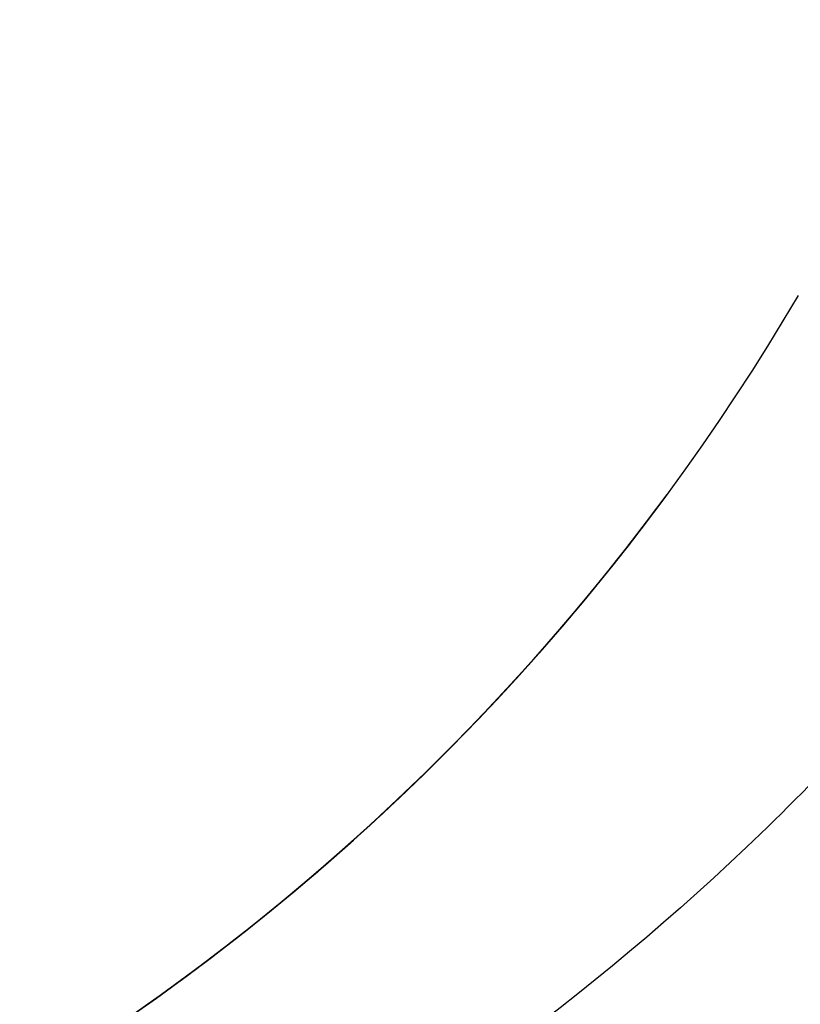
# Model space of a CAD drawing. Header units: millimetres. Extents: x 0 to 210, y 0 to 297.
# Tile 103 of 140: x 37.97 to 39.73, y 271.51 to 273.72. Entities that reach past the tile are written whole.
import ezdxf

# ---------------------------------------------------------------- set-up
doc = ezdxf.new("R2010")
doc.units = ezdxf.units.MM
doc.header["$LTSCALE"] = 19.36
doc.linetypes.add('HIDDEN', pattern=[0.2, 0.1, -0.1])
doc.layers.add('DEFAULT_2', color=7, linetype='HIDDEN')

msp = doc.modelspace()

# ---------------------------------------------------------------- linework, layer by layer
at = {"layer": 'DEFAULT_2', "color": 7}
for radius in [4, 3.4999]:
    msp.add_circle((35.3051, 275.6864), radius, dxfattribs=at)
for points, start_tangent, end_tangent in [([(38.5703, 279.6301), (37.3826, 280.366), (36.0402, 280.7534), (34.643, 280.7635), (33.2952, 280.3954), (32.097, 279.6767), (31.1377, 278.6609), (30.4888, 277.4235), (30.1985, 276.0568), (30.2885, 274.6625), (30.7521, 273.3444), (31.5548, 272.2008), (32.2992, 271.5417)], (-12.641827, 10.467129), (13.285426, -9.637953)), ([(39.7324, 278.2581), (38.8723, 279.3593), (37.7465, 280.1868), (36.439, 280.6793), (35.047, 280.7999), (33.6742, 280.5398), (32.4229, 279.9182), (31.3862, 278.9814), (30.6414, 277.7993), (30.2438, 276.4599), (30.2232, 275.0628), (30.581, 273.7122), (31.2906, 272.5086), (32.2992, 271.5417)], (-9.151618, 15.754816), (14.749496, -10.696668)), ([(38.0174, 271.3439), (39.0903, 272.2388), (39.8814, 273.3905), (40.3317, 274.7131), (40.4077, 276.1083), (40.1036, 277.472), (39.4423, 278.7028), (38.4728, 279.7089), (38.0392, 280.0152)], (8.771527, 5.478521), (-8.744681, 5.522029)), ([(38.0174, 271.3439), (39.0048, 272.1471), (39.8238, 273.2791), (40.3064, 274.5903), (40.4165, 275.9832), (40.1459, 277.354), (39.5149, 278.6005), (38.5703, 279.6301)], (8.21414, 5.131714), (-7.460099, 6.176782)), ([(31.0517, 272.8364), (31.3697, 272.4112), (32.4016, 271.4693), (33.6498, 270.8414), (35.0212, 270.5743), (36.4138, 270.6879), (37.7238, 271.1738), (38.8537, 271.9957), (39.7193, 273.0924)], (5.756218, -8.592334), (5.239593, 8.916308)), ([(38.0173, 271.3439), (38.859, 272.0008), (39.7231, 273.0988)], (2.095732, 1.309435), (1.248897, 2.132297)), ([(38.0174, 271.3439), (38.9946, 272.1365), (39.7231, 273.0988)], (2.095747, 1.309326), (1.249226, 2.132129)), ([(39.0953, 272.2443), (39.7231, 273.0988)], (0.71401, 0.786448), (0.536944, 0.916507)), ([(31.0517, 272.8364), (31.8862, 271.8752), (33.0438, 271.0929), (34.3698, 270.6526), (35.7655, 270.5872), (37.1269, 270.9015), (38.3526, 271.5722), (39.3514, 272.5493)], (5.392354, -8.04544), (5.934501, 7.654241)), ([(33.601, 270.8583), (34.9697, 270.5774), (36.3633, 270.677), (37.6782, 271.1496), (38.8163, 271.9601), (39.3513, 272.5493)], (6.037757, -2.131028), (3.923652, 5.060062)), ([(36.4282, 270.6911), (37.7368, 271.1808), (38.8643, 272.0059), (39.3513, 272.5493)], (3.447283, 0.775071), (2.165132, 2.792453)), ([(36.4282, 270.6912), (36.676, 270.7534), (37.9442, 271.299), (39.0205, 272.1636), (39.3513, 272.5493)], (3.447475, 0.774537), (2.164784, 2.792709)), ([(37.0647, 270.8783), (38.299, 271.533), (39.3104, 272.4971), (39.3514, 272.5493)], (2.694677, 0.986159), (1.758047, 2.267838)), ([(38.0173, 271.3439), (38.7677, 271.9149), (39.3513, 272.5493)], (1.532743, 0.957605), (1.107527, 1.428191)), ([(39.8527, 272.1081), (39.6064, 271.8593)], (-0.238637, -0.256214), (-0.253794, -0.241222)), ([(39.6064, 271.8593), (38.9869, 271.3482), (38.0723, 270.8181), (37.0892, 270.4738), (36.0301, 270.3199), (34.9444, 270.3809), (33.8991, 270.6605), (32.9509, 271.1398)], (-5.230344, -4.971253), (-6.057819, 3.897511))]:
    msp.add_spline(points, degree=3, dxfattribs=dict(at, start_tangent=start_tangent, end_tangent=end_tangent))

doc.saveas('drawing.dxf')
